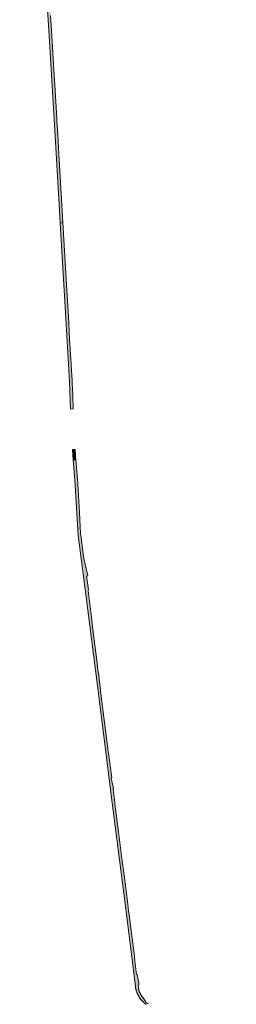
# Model space of a CAD drawing. Extents: x 97094 to 109644, y 463509 to 471969.
# Tile 72 of 256: x 102013 to 102153, y 466466 to 467104. Entities that reach past the tile are written whole.
import ezdxf

# ---------------------------------------------------------------- set-up
doc = ezdxf.new("R2010")
doc.units = 0
doc.layers.add('109 Onkruidbestrijding elementen', color=6, linetype='Continuous', lineweight=20, true_color=0xff00ff)

msp = doc.modelspace()

# ---------------------------------------------------------------- hatches: boundary and pattern name
at = {"layer": '109 Onkruidbestrijding elementen', "true_color": 0xff00ff}
for points in [[(102024.4, 467234.98), (102023.95, 467242.01), (102023.95, 467242.05), (102023.94, 467242.18), (102023.08, 467255.55), (102023.05, 467255.93), (102022.57, 467263.49), (102022.51, 467264.34), (102021.68, 467277.26), (102021.46, 467280.67), (102021.18, 467285.04), (102020.46, 467296.24), (102019.5, 467311.15), (102019.35, 467313.46), (102019.07, 467317.8), (102017.52, 467342), (102017.24, 467346.22), (102017.06, 467349.16), (102017.05, 467349.3), (102016.28, 467361.22), (102014.62, 467387.67), (102014.57, 467388.52), (102014.76, 467395.93), (102014.78, 467396.23), (102014.81, 467396.54), (102014.85, 467396.85), (102014.89, 467397.16), (102014.93, 467397.47), (102014.98, 467397.77), (102015.03, 467398.08), (102015.09, 467398.38), (102015.16, 467398.68), (102015.23, 467398.99), (102015.3, 467399.29), (102015.38, 467399.59), (102015.47, 467399.88), (102015.56, 467400.18), (102015.65, 467400.48), (102015.75, 467400.77), (102015.86, 467401.06), (102015.97, 467401.35), (102016.08, 467401.64), (102016.2, 467401.92), (102016.32, 467402.21), (102016.45, 467402.49), (102016.59, 467402.77), (102016.72, 467403.05), (102016.87, 467403.32), (102017.01, 467403.6), (102017.16, 467403.87), (102017.32, 467404.13), (102017.48, 467404.4), (102017.65, 467404.66), (102017.82, 467404.92), (102017.99, 467405.18), (102018.17, 467405.43), (102018.35, 467405.68), (102018.54, 467405.93), (102018.73, 467406.17), (102018.92, 467406.41), (102019.12, 467406.65), (102019.32, 467406.88), (102019.53, 467407.12), (102019.74, 467407.34), (102019.96, 467407.57), (102020.31, 467407.93), (102020.68, 467408.28), (102021.05, 467408.63), (102021.43, 467408.97), (102021.81, 467409.31), (102022.2, 467409.64), (102022.59, 467409.96), (102022.99, 467410.27), (102023.4, 467410.58), (102023.81, 467410.88), (102024.22, 467411.17), (102024.64, 467411.46), (102025.07, 467411.74), (102025.5, 467412.01), (102025.94, 467412.27), (102026.38, 467412.53), (102026.82, 467412.78), (102027.27, 467413.02), (102027.72, 467413.25), (102028.18, 467413.47), (102028.64, 467413.69), (102029.1, 467413.9), (102029.57, 467414.1), (102030.04, 467414.29), (102030.52, 467414.47), (102031.35, 467414.6), (102142.24, 467431.79), (102152.97, 467433.45), (102152.62, 467435.04), (102141.88, 467433.35), (102073.04, 467423.32), (102072.9, 467423.3), (102035.3, 467417.57), (102033.54, 467417.12), (102033.03, 467417), (102032.53, 467416.86), (102032.02, 467416.72), (102031.53, 467416.56), (102031.03, 467416.4), (102030.54, 467416.23), (102030.05, 467416.06), (102029.56, 467415.87), (102029.07, 467415.68), (102028.59, 467415.47), (102028.12, 467415.26), (102027.64, 467415.05), (102027.17, 467414.82), (102026.71, 467414.58), (102026.25, 467414.34), (102025.79, 467414.09), (102025.34, 467413.83), (102024.89, 467413.57), (102024.44, 467413.29), (102024, 467413.01), (102023.57, 467412.72), (102023.14, 467412.43), (102022.71, 467412.13), (102022.29, 467411.82), (102021.88, 467411.5), (102021.47, 467411.17), (102021.07, 467410.84), (102020.67, 467410.51), (102020.28, 467410.16), (102019.89, 467409.81), (102019.51, 467409.45), (102019.14, 467409.09), (102018.77, 467408.72), (102018.54, 467408.47), (102018.31, 467408.23), (102018.09, 467407.97), (102017.86, 467407.72), (102017.65, 467407.46), (102017.44, 467407.2), (102017.23, 467406.93), (102017.02, 467406.66), (102016.82, 467406.39), (102016.63, 467406.11), (102016.44, 467405.83), (102016.26, 467405.55), (102016.08, 467405.26), (102015.9, 467404.97), (102015.73, 467404.68), (102015.56, 467404.39), (102015.4, 467404.09), (102015.25, 467403.79), (102015.1, 467403.49), (102014.95, 467403.18), (102014.81, 467402.87), (102014.68, 467402.56), (102014.55, 467402.25), (102014.42, 467401.94), (102014.3, 467401.62), (102014.19, 467401.3), (102014.08, 467400.98), (102013.98, 467400.66), (102013.88, 467400.34), (102013.79, 467400.01), (102013.7, 467399.68), (102013.62, 467399.36), (102013.54, 467399.03), (102013.47, 467398.7), (102013.41, 467398.36), (102013.35, 467398.03), (102013.3, 467397.7), (102013.25, 467397.36), (102013.21, 467397.03), (102013.17, 467396.69), (102013.14, 467396.36), (102013.11, 467396.02), (102012.79, 467389.06), (102014.55, 467361.3), (102018.11, 467305.2), (102022.2, 467242.37), (102027.72, 467156.59), (102031.57, 467097.54), (102035.07, 467039.85), (102038.51, 466980.81), (102039.01, 466972.44), (102040.71, 466972.77), (102040.27, 466980.45), (102038.14, 467017.11), (102037.38, 467030.14), (102036.87, 467038.88), (102036.8, 467040.21), (102035.48, 467062.11), (102034.91, 467071.6), (102033.37, 467097.33), (102032.72, 467107.02), (102032.68, 467107.64), (102032.07, 467116.79), (102032.01, 467117.69), (102030.42, 467141.67), (102029.88, 467149.83), (102029.81, 467150.86), (102029.72, 467152.25), (102029.47, 467156.03), (102028.73, 467167.88), (102028.69, 467168.44), (102028.44, 467168.43), (102028.1, 467172.91), (102027.87, 467175.91), (102028.19, 467175.98), (102027.52, 467186.43), (102027.06, 467193.51), (102026.55, 467201.54), (102026.45, 467203.05), (102024.68, 467230.71), (102024.59, 467232.04), (102024.4, 467234.98)], [(102040.71, 466972.77), (102039.01, 466972.44), (102041.77, 466925.38), (102044.83, 466873.57), (102045.04, 466869.4), (102045.75, 466851.89), (102047.48, 466851.97), (102047.14, 466861), (102046.84, 466868.94), (102046.76, 466870.26), (102046.34, 466877.41), (102045.12, 466897.66), (102044.88, 466901.82), (102044.49, 466908.31), (102043.47, 466925.31), (102043.46, 466925.52), (102043.27, 466928.82), (102041.13, 466965.53), (102040.71, 466972.77)], [(102047.49, 466818.89), (102049.19, 466819.05), (102048.7, 466825.72), (102046.98, 466825.6), (102047.49, 466818.89)], [(102095.91, 466466.4), (102094.35, 466467.25), (102094.5, 466467.6), (102093.16, 466469.53), (102093.01, 466469.68), (102092.86, 466469.84), (102092.71, 466470), (102092.57, 466470.16), (102092.43, 466470.33), (102092.29, 466470.5), (102092.15, 466470.67), (102092.02, 466470.84), (102091.89, 466471.02), (102091.77, 466471.19), (102091.64, 466471.37), (102091.52, 466471.55), (102091.41, 466471.74), (102091.29, 466471.92), (102091.18, 466472.11), (102091.08, 466472.3), (102090.97, 466472.49), (102090.87, 466472.68), (102090.78, 466472.88), (102090.68, 466473.07), (102090.59, 466473.27), (102090.5, 466473.47), (102090.42, 466473.67), (102090.34, 466473.87), (102090.26, 466474.08), (102090.19, 466474.28), (102090.12, 466474.49), (102090.06, 466474.69), (102089.99, 466474.9), (102089.93, 466475.11), (102089.88, 466475.32), (102089.83, 466475.53), (102089.78, 466475.74), (102089.73, 466475.96), (102089.69, 466476.17), (102089.66, 466476.39), (102089.36, 466478.44), (102089.99, 466478.6), (102089.8, 466479.65), (102088.77, 466485.19), (102088.5, 466485.21), (102088.48, 466485.34), (102087.4, 466493.91), (102086.99, 466497.15), (102085.51, 466508.8), (102085.5, 466508.88), (102083.4, 466525.47), (102083.27, 466526.53), (102082.71, 466530.91), (102080.33, 466549.57), (102079.17, 466558.72), (102076.73, 466577.84), (102074.45, 466595.71), (102074.32, 466596.85), (102073.24, 466605.5), (102073.2, 466605.85), (102073.45, 466605.9), (102071.89, 466612.49), (102071.88, 466612.53), (102072.33, 466612.68), (102071.1, 466622.38), (102069.93, 466631.61), (102069.46, 466635.25), (102065.39, 466667.3), (102064.81, 466671.87), (102064.44, 466674.81), (102063.93, 466678.93), (102063.4, 466683.07), (102062.67, 466688.93), (102060.15, 466708.98), (102059.15, 466716.88), (102056.99, 466734.12), (102057.24, 466734.68), (102056.08, 466743.59), (102056.84, 466743.8), (102056.42, 466745.6), (102054.28, 466754.89), (102054.07, 466756.5), (102052.3, 466770.07), (102052.24, 466771.2), (102051.5, 466784.48), (102050.46, 466803.1), (102050.31, 466803.71), (102049.19, 466819.05), (102047.49, 466818.89), (102048.51, 466805.73), (102050.7, 466769.88), (102055.55, 466731.54), (102063.07, 466672.48), (102072.63, 466596.58), (102072.86, 466594.72), (102080.96, 466531.01), (102085.26, 466496.73), (102087.66, 466477.55), (102087.7, 466477.26), (102087.74, 466476.96), (102087.79, 466476.68), (102087.84, 466476.39), (102087.9, 466476.1), (102087.97, 466475.81), (102088.04, 466475.53), (102088.11, 466475.24), (102088.19, 466474.96), (102088.27, 466474.67), (102088.36, 466474.39), (102088.45, 466474.12), (102088.55, 466473.84), (102088.65, 466473.56), (102088.76, 466473.29), (102088.87, 466473.02), (102088.99, 466472.75), (102089.11, 466472.48), (102089.23, 466472.21), (102089.36, 466471.95), (102089.49, 466471.69), (102089.63, 466471.43), (102089.78, 466471.17), (102089.92, 466470.92), (102090.08, 466470.66), (102090.23, 466470.42), (102090.39, 466470.17), (102090.56, 466469.93), (102090.73, 466469.68), (102090.9, 466469.45), (102091.07, 466469.21), (102091.26, 466468.98), (102091.44, 466468.75), (102091.63, 466468.52), (102091.82, 466468.3), (102092.02, 466468.08), (102092.22, 466467.87), (102092.42, 466467.66), (102092.63, 466467.45), (102092.84, 466467.24), (102093.05, 466467.04), (102093.27, 466466.84), (102093.49, 466466.65), (102093.71, 466466.46), (102093.94, 466466.27), (102094.17, 466466.09), (102094.4, 466465.91), (102095.91, 466466.4)]]:
    msp.add_hatch(color=6, dxfattribs=at).paths.add_polyline_path(points)

# ---------------------------------------------------------------- linework, layer by layer
at = {"layer": '109 Onkruidbestrijding elementen', "color": 3, "true_color": 0x00ff00}
msp.add_lwpolyline([(102027.72, 467156.59), (102031.57, 467097.54), (102035.07, 467039.85), (102038.51, 466980.81), (102039.01, 466972.44), (102040.71, 466972.77), (102040.27, 466980.45), (102038.14, 467017.11), (102037.38, 467030.14), (102036.87, 467038.88), (102036.8, 467040.21), (102035.48, 467062.11), (102034.91, 467071.6), (102033.37, 467097.33), (102032.72, 467107.02)], dxfattribs=at)
for points in [[(102040.71, 466972.77), (102039.01, 466972.44), (102041.77, 466925.38), (102044.83, 466873.57), (102045.04, 466869.4), (102045.75, 466851.89), (102047.48, 466851.97), (102047.14, 466861), (102046.84, 466868.94), (102046.76, 466870.26), (102046.34, 466877.41), (102045.12, 466897.66), (102044.88, 466901.82), (102044.49, 466908.31), (102043.47, 466925.31), (102043.46, 466925.52), (102043.27, 466928.82), (102041.13, 466965.53), (102040.71, 466972.77)], [(102047.49, 466818.89), (102049.19, 466819.05), (102048.7, 466825.72), (102046.98, 466825.6), (102047.49, 466818.89)], [(102095.91, 466466.4), (102094.35, 466467.25), (102094.5, 466467.6), (102093.16, 466469.53), (102093.01, 466469.68), (102092.86, 466469.84), (102092.71, 466470), (102092.57, 466470.16), (102092.43, 466470.33), (102092.29, 466470.5), (102092.15, 466470.67), (102092.02, 466470.84), (102091.89, 466471.02), (102091.77, 466471.19), (102091.64, 466471.37), (102091.52, 466471.55), (102091.41, 466471.74), (102091.29, 466471.92), (102091.18, 466472.11), (102091.08, 466472.3), (102090.97, 466472.49), (102090.87, 466472.68), (102090.78, 466472.88), (102090.68, 466473.07), (102090.59, 466473.27), (102090.5, 466473.47), (102090.42, 466473.67), (102090.34, 466473.87), (102090.26, 466474.08), (102090.19, 466474.28), (102090.12, 466474.49), (102090.06, 466474.69), (102089.99, 466474.9), (102089.93, 466475.11), (102089.88, 466475.32), (102089.83, 466475.53), (102089.78, 466475.74), (102089.73, 466475.96), (102089.69, 466476.17), (102089.66, 466476.39), (102089.36, 466478.44), (102089.99, 466478.6), (102089.8, 466479.65), (102088.77, 466485.19), (102088.5, 466485.21), (102088.48, 466485.34), (102087.4, 466493.91), (102086.99, 466497.15), (102085.51, 466508.8), (102085.5, 466508.88), (102083.4, 466525.47), (102083.27, 466526.53), (102082.71, 466530.91), (102080.33, 466549.57), (102079.17, 466558.72), (102076.73, 466577.84), (102074.45, 466595.71), (102074.32, 466596.85), (102073.24, 466605.5), (102073.2, 466605.85), (102073.45, 466605.9), (102071.89, 466612.49), (102071.88, 466612.53), (102072.33, 466612.68), (102071.1, 466622.38), (102069.93, 466631.61), (102069.46, 466635.25), (102065.39, 466667.3), (102064.81, 466671.87), (102064.44, 466674.81), (102063.93, 466678.93), (102063.4, 466683.07), (102062.67, 466688.93), (102060.15, 466708.98), (102059.15, 466716.88), (102056.99, 466734.12), (102057.24, 466734.68), (102056.08, 466743.59), (102056.84, 466743.8), (102056.42, 466745.6), (102054.28, 466754.89), (102054.07, 466756.5), (102052.3, 466770.07), (102052.24, 466771.2), (102051.5, 466784.48), (102050.46, 466803.1), (102050.31, 466803.71), (102049.19, 466819.05), (102047.49, 466818.89), (102048.51, 466805.73), (102050.7, 466769.88), (102055.55, 466731.54), (102063.07, 466672.48), (102072.63, 466596.58), (102072.86, 466594.72), (102080.96, 466531.01), (102085.26, 466496.73), (102087.66, 466477.55), (102087.7, 466477.26), (102087.74, 466476.96), (102087.79, 466476.68), (102087.84, 466476.39), (102087.9, 466476.1), (102087.97, 466475.81), (102088.04, 466475.53), (102088.11, 466475.24), (102088.19, 466474.96), (102088.27, 466474.67), (102088.36, 466474.39), (102088.45, 466474.12), (102088.55, 466473.84), (102088.65, 466473.56), (102088.76, 466473.29), (102088.87, 466473.02), (102088.99, 466472.75), (102089.11, 466472.48), (102089.23, 466472.21), (102089.36, 466471.95), (102089.49, 466471.69), (102089.63, 466471.43), (102089.78, 466471.17), (102089.92, 466470.92), (102090.08, 466470.66), (102090.23, 466470.42), (102090.39, 466470.17), (102090.56, 466469.93), (102090.73, 466469.68), (102090.9, 466469.45), (102091.07, 466469.21), (102091.26, 466468.98), (102091.44, 466468.75), (102091.63, 466468.52), (102091.82, 466468.3), (102092.02, 466468.08), (102092.22, 466467.87), (102092.42, 466467.66), (102092.63, 466467.45), (102092.84, 466467.24), (102093.05, 466467.04), (102093.27, 466466.84), (102093.49, 466466.65), (102093.71, 466466.46), (102093.94, 466466.27), (102094.17, 466466.09), (102094.4, 466465.91), (102095.91, 466466.4)]]:
    msp.add_lwpolyline(points, close=True, dxfattribs=at)

doc.saveas('drawing.dxf')
